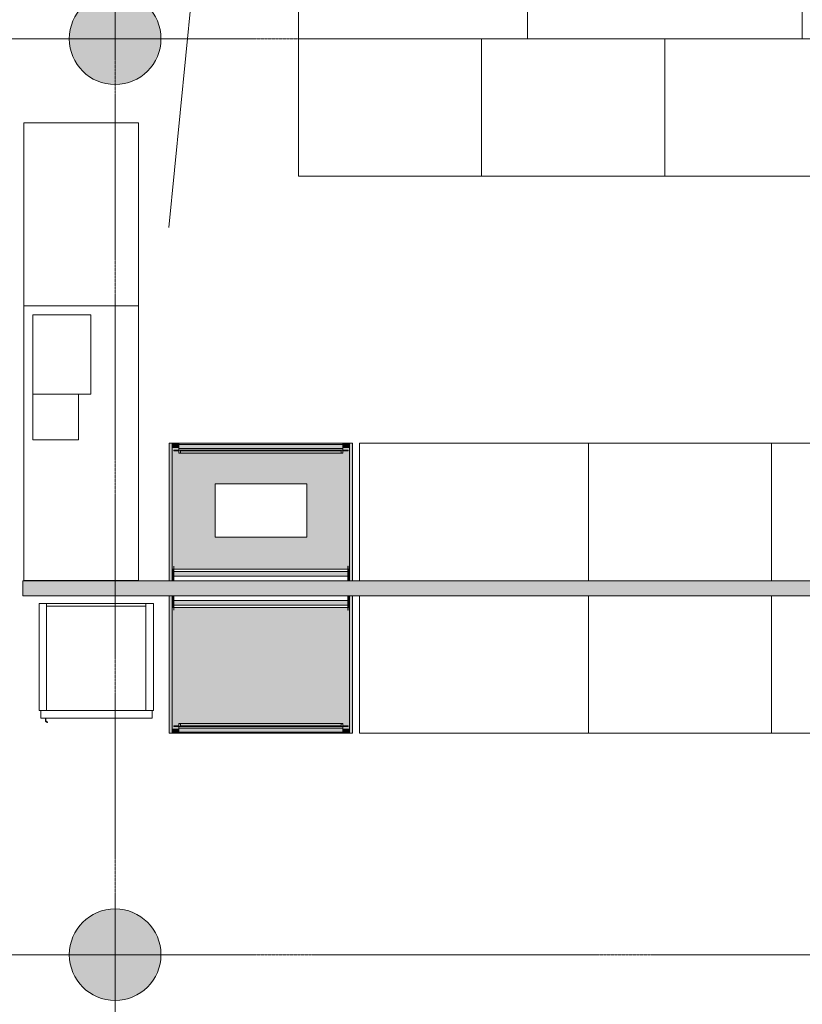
# Model space of a CAD drawing. Header units: millimetres. Extents: x -281 to 121694, y -16481 to 65128.
# Tile 40 of 256: x 9375 to 14500, y 15675 to 22125. Entities that reach past the tile are written whole.
import ezdxf

# ---------------------------------------------------------------- set-up
doc = ezdxf.new("R2010")
doc.units = ezdxf.units.MM
doc.linetypes.add('Grid Line', pattern=[12, 6, -2, 2, -2])
doc.linetypes.add('NLRS_Dash-0_6mm_Space-0_6mm_cpz', pattern=[1.2, 0.6, -0.6])
for name, color, linetype, lineweight in [('A--A2__Ruwbouw', 8, 'Continuous', 5), ('A--L$01A__Algemeen', 7, 'Continuous', 5), ('A--L$07A__Stramien', 1, 'Continuous', 5), ('A--L21__Buitenwanden', 3, 'Continuous', 5), ('A--L28__Hoofddraagconstructies', 3, 'Continuous', 5), ('A--L5__InstallatiesW', 7, 'Continuous', 5), ('A--L82__LosseGebruikersInvent', 1, 'Continuous', 5), ('A--L8__LosseInventaris', 1, 'Continuous', 5), ('A--TR9__AlgVoorz', 1, 'Continuous', 5), ('Specialty Equipment', 1, 'Continuous', 5)]:
    doc.layers.add(name, color=color, linetype=linetype, lineweight=lineweight)

# ---------------------------------------------------------------- blocks, each defined once
blk = doc.blocks.new('TBR-B-BWK-C-BES-ARC-R25_rvt-1-L_80_ 14')
at = {"layer": 'A--L28__Hoofddraagconstructies'}
for points in [[(10000, 21700), (10058.5, 21705.8), (10114.8, 21722.8), (10166.7, 21750.6), (10212.1, 21787.9), (10249.4, 21833.3), (10277.2, 21885.2), (10294.2, 21941.5), (10300, 22000), (10294.2, 22058.5), (10277.2, 22114.8), (10249.4, 22166.7), (10212.1, 22212.1), (10166.7, 22249.4), (10114.8, 22277.2), (10058.5, 22294.2), (10000, 22300), (9941.5, 22294.2), (9885.2, 22277.2), (9833.3, 22249.4), (9787.9, 22212.1), (9750.6, 22166.7), (9722.8, 22114.8), (9705.8, 22058.5), (9700, 22000), (9705.8, 21941.5), (9725.4, 21880.3), (9750.6, 21833.3), (9787.9, 21787.9), (9833.3, 21750.6), (9885.2, 21722.8), (9941.5, 21705.8)], [(10000, 15700), (10058.5, 15705.8), (10114.8, 15722.8), (10166.7, 15750.6), (10212.1, 15787.9), (10249.4, 15833.3), (10277.2, 15885.2), (10294.2, 15941.5), (10300, 16000), (10294.2, 16058.5), (10277.2, 16114.8), (10249.4, 16166.7), (10212.1, 16212.1), (10166.7, 16249.4), (10114.8, 16277.2), (10058.5, 16294.2), (10000, 16300), (9941.5, 16294.2), (9885.2, 16277.2), (9833.3, 16249.4), (9787.9, 16212.1), (9750.6, 16166.7), (9722.8, 16114.8), (9705.8, 16058.5), (9700, 16000), (9705.8, 15941.5), (9725.4, 15880.3), (9750.6, 15833.3), (9787.9, 15787.9), (9833.3, 15750.6), (9885.2, 15722.8), (9941.5, 15705.8)]]:
    blk.add_hatch(color=21, dxfattribs=at).paths.add_polyline_path(points)
at = {"layer": 'A--L28__Hoofddraagconstructies', "color": 11, "lineweight": 18}
for centre, start, end in [((10000, 22000), 0, 180), ((10000, 22000), 180, 360), ((10000, 16000), 0, 180), ((10000, 16000), 180, 360)]:
    blk.add_arc(centre, 300, start, end, dxfattribs=at)
blk = doc.blocks.new('NLRS_57_ME_UN_zuurkast_gen_kad - zuurkast dxbxh 900x1200x2700-49069850-L_80_ 14')
at = {"layer": 'A--L5__InstallatiesW'}
for points in [[(-581, -900), (-581, -2), (-583, 0), (-598, 0), (-600, -2), (-600, -900)], [(600, -900), (600, -2), (598, 0), (583, 0), (581, -2), (581, -900)]]:
    blk.add_hatch(color=254, dxfattribs=at).paths.add_polyline_path(points)
at = {"layer": 'A--L8__LosseInventaris'}
h = blk.add_hatch(color=254, dxfattribs=at)
h.paths.add_polyline_path([(-581, -75), (-570, -75), (-570, 0), (-583, 0), (-581, -2)])
h.paths.add_polyline_path([(-600, -2), (-598, 0), (-600, 0)])
h = blk.add_hatch(color=254, dxfattribs=at)
h.paths.add_polyline_path([(570, -75), (581, -75), (581, -2), (583, 0), (570, 0), (570, -2)])
h.paths.add_polyline_path([(600, -2), (600, 0), (598, 0)])
for points in [[(570, -60), (570, -30), (-570, -30), (-570, -60), (264.1, -60)], [(-109.3, -850.5), (526, -850.5), (526, -836.4), (-526, -836.4), (-526, -850.5), (-482.6, -850.5)], [(-539, -900), (-537, -898), (-537, -874.3), (-539, -872.3), (-579, -872.3), (-581, -874.3), (-581, -898), (-579, -900)], [(-537, -866), (537, -866), (537, -855), (-537, -855)], [(264.1, -868.5), (537, -867.9), (537, -866), (-537, -866.7), (-537, -868.5), (-109.3, -868.5)], [(264.1, -872), (537, -872), (537, -868.5), (-537, -868.5), (-537, -872), (-109.3, -872)], [(264.1, -892), (537, -892), (537, -872), (-537, -872.3), (-537, -892), (-109.3, -892)], [(-482.6, -900), (537, -898.9), (537, -892), (-537, -892.8), (-537, -900)], [(264.1, -855), (526, -855), (526, -850.5), (-526, -850.5), (-526, -855), (-109.3, -855)], [(579, -900), (581, -898), (581, -874.3), (579, -872.3), (539, -872.3), (537, -874.3), (537, -898), (539, -900)]]:
    blk.add_hatch(color=254, dxfattribs=at).paths.add_polyline_path(points)
h = blk.add_hatch(color=254, dxfattribs=at)
h.paths.add_polyline_path([(579, -900), (581, -900), (581, -898)])
h.paths.add_polyline_path([(-581, -900), (-579, -900), (-581, -898)])
h.paths.add_polyline_path([(537, -900), (537.9, -898.9), (537, -899.5), (537, -899.9)])
h.paths.add_polyline_path([(-537, -900), (-537.9, -898.9), (-539, -900)])
h.paths.add_polyline_path([(-537, -874.3), (-537, -855), (-571, -855), (-571, -850.5), (-537, -850.5), (-537, -836.4), (537, -836.4), (537, -850.5), (571, -850.5), (571, -855), (537, -855), (537, -874.3), (539, -872.3), (579, -872.3), (581, -874.3), (581, -75), (-581, -76), (-581, -874.3), (-579, -872.3), (-539, -872.3)])
h.paths.add_polyline_path([(571, -94), (570, -94), (571, -76.5)])
h.paths.add_polyline_path([(-570, -94), (-571, -94), (-570, -76.5)])
h = blk.add_hatch(color=254, dxfattribs=at)
h.paths.add_polyline_path([(537, -855), (571, -855), (571, -850.5), (537, -850.5), (537, -836.4), (526, -836.4), (526, -855)])
h.paths.add_polyline_path([(-526, -855), (-526, -836.4), (-537, -836.4), (-537, -850.5), (-571, -850.5), (-571, -855), (-537, -855)])
at = {"layer": 'A--L5__InstallatiesW', "color": 5}
for p, q in [((-583, 0), (-598, 0)), ((598, 0), (583, 0)), ((-600, -2), (-600, -900)), ((-581, -900), (-581, -2)), ((581, -2), (581, -900)), ((600, -900), (600, -2)), ((-571, -76.5), (-571, -94)), ((-571, -94), (-570, -94)), ((-570, -94), (-570, -76.5)), ((569.5, -75), (-569.5, -75)), ((-569.5, -76), (569.5, -76)), ((570, -76.5), (570, -94)), ((570, -94), (571, -94)), ((571, -94), (571, -76.5)), ((-600, -900), (-581, -900)), ((581, -900), (600, -900))]:
    blk.add_line(p, q, dxfattribs=at)
for centre, radius, start, end in [((-583, -2), 2, 0, 90), ((583, -2), 2, 90, 180), ((598, -2), 2, 360, 90), ((-598, -2), 2, 90, 180), ((-569.5, -76.5), 1.46, 90, 180), ((-569.5, -76.5), 0.5, 90, 180), ((569.5, -76.5), 1.46, 0, 90), ((569.5, -76.5), 0.5, 0, 90)]:
    blk.add_arc(centre, radius, start, end, dxfattribs=at)
at = {"layer": 'A--L8__LosseInventaris', "color": 5}
for p, q in [((-600, 0), (-600, -2)), ((-570, -75), (-570, 0)), ((570, -30), (-570, -30)), ((-570, -30), (-570, -60)), ((-570, -60), (570, -60)), ((570, 0), (570, -75)), ((570, -60), (570, -30)), ((600, -2), (600, 0)), ((-569.5, -75), (-581, -75)), ((581, -75), (569.5, -75)), ((-581, -900), (-579, -900)), ((-539, -900), (-537, -900)), ((-537, -866), (-537, -855)), ((-537, -868.5), (-537, -866)), ((-537, -866), (537, -866)), ((-537, -872), (-537, -868.5)), ((-537, -874.4), (-537, -872)), ((537, -892), (-537, -892)), ((-537, -898.9), (-537, -900)), ((-537, -900), (537, -900)), ((526, -855), (-526, -855)), ((537, -855), (537, -866)), ((537, -866), (537, -868.5)), ((537, -868.5), (537, -872)), ((537, -872), (537, -874.4)), ((537, -900), (537, -898.9)), ((537, -900), (539, -900)), ((579, -900), (581, -900))]:
    blk.add_line(p, q, dxfattribs=at)
at = {"layer": 'Specialty Equipment'}
for p, q in [((-526, -836.4), (-537, -836.4)), ((-537, -836.4), (-537, -850.5)), ((-526, -855), (-526, -836.4)), ((526, -836.4), (-526, -836.4)), ((-526, -836.4), (-526, -850.5)), ((537, -836.4), (526, -836.4)), ((526, -836.4), (526, -855)), ((526, -850.5), (526, -836.4)), ((537, -850.5), (537, -836.4)), ((-581, -874.3), (-581, -898)), ((-539, -872.3), (-579, -872.3)), ((-579, -900), (-539, -900)), ((-571, -850.5), (-571, -855)), ((-537, -850.5), (-571, -850.5)), ((-571, -855), (-526, -855)), ((-537, -898), (-537, -874.3)), ((-526, -850.5), (526, -850.5)), ((526, -855), (571, -855)), ((571, -850.5), (537, -850.5)), ((537, -874.3), (537, -898)), ((579, -872.3), (539, -872.3)), ((539, -900), (579, -900)), ((571, -855), (571, -850.5)), ((581, -898), (581, -874.3))]:
    blk.add_line(p, q, dxfattribs=at)
for centre, start, end in [((-579, -874.3), 90, 180), ((-579, -898), 180, 270), ((-539, -874.3), 360, 90), ((-539, -898), 270, 0), ((539, -874.3), 90, 180), ((539, -898), 180, 270), ((579, -874.3), 360, 90), ((579, -898), 270, 0)]:
    blk.add_arc(centre, 2, start, end, dxfattribs=at)
blk = doc.blocks.new('NLRS_82_SE_UN_koelkast_vriezer_incubator_gen_kad - vriezer -20 dxbxh 750x750x1600-51732105-L_80_ 14')
at = {"layer": 'A--L8__LosseInventaris'}
for p, q in [((-280.3, 79), (-330.3, 79)), ((-330.3, 79), (-330.3, -621)), ((-280.3, 79), (369.7, 79)), ((-280.3, 63), (-280.3, 79)), ((-280.3, -621), (-280.3, 79)), ((369.7, 79), (369.7, 63)), ((419.7, 79), (369.7, 79)), ((369.7, 79), (369.7, -621)), ((419.7, -621), (419.7, 79)), ((369.7, 63), (-280.3, 63)), ((-280.3, 63), (369.7, 63)), ((-280.3, -621), (-280.3, 63)), ((369.7, -621), (369.7, 63)), ((-330.3, -621), (-280.3, -621)), ((-318.8, -621), (-268.8, -621)), ((-318.8, -670), (-318.8, -621)), ((369.7, -621), (-280.3, -621)), ((-268.8, -622), (-268.8, -621)), ((411.2, -622), (-268.8, -622)), ((369.7, -621), (419.7, -621)), ((411.2, -670), (411.2, -622)), ((-317.8, -671), (410.2, -671)), ((-287.8, -671), (-287.8, -688.7)), ((-286, -692.5), (-276.3, -700.6)), ((-285.3, -687.5), (-285.3, -671)), ((-274.5, -698.9), (-283.5, -691.3))]:
    blk.add_line(p, q, dxfattribs=at)
for centre, radius, start, end in [((-305.3, -621), 15, 180, 204.89873), ((-282.8, -688.7), 5, 180, 230), ((-280.3, -687.5), 5, 180, 230), ((-275.3, -699.8), 1.26, 220, 50)]:
    blk.add_arc(centre, radius, start, end, dxfattribs=at)
for points, knots in [([(-317.8, -671), (-317.9, -671), (-318, -671), (-318.2, -670.9), (-318.3, -670.9), (-318.4, -670.8), (-318.5, -670.7), (-318.7, -670.5), (-318.8, -670.3), (-318.8, -670.1), (-318.8, -670)], [0, 0, 0, 0, 0.166667, 0.25, 0.333333, 0.416667, 0.5, 0.666667, 0.833333, 1, 1, 1, 1]), ([(411.2, -670), (411.2, -670.1), (411.2, -670.3), (411.1, -670.5), (410.9, -670.7), (410.8, -670.8), (410.7, -670.9), (410.6, -670.9), (410.4, -671), (410.3, -671), (410.2, -671)], [-1, -1, -1, -1, -0.833333, -0.666667, -0.5, -0.416667, -0.333333, -0.25, -0.166667, 0, 0, 0, 0])]:
    blk.add_open_spline(points, degree=3, knots=knots, dxfattribs=at)
blk = doc.blocks.new('NLRS_82_FU_UN_lab en spoel tafels_gen_kad - labtafel dxbxh 900x1500x950-49020530-L_80_ 14')
at = {"layer": 'A--L$01A__Algemeen'}
for p, q in [((-750, 262.7), (-750, -637.3)), ((750, -637.3), (750, 262.7)), ((-750, -637.3), (750, -637.3))]:
    blk.add_line(p, q, dxfattribs=at)
blk = doc.blocks.new('NLRS_82_FU_UN_lab en spoel tafels_gen_kad - labtafel dxbxh 900x1200x950-V236-L_80_ 14')
at = {"layer": 'A--L$01A__Algemeen'}
for p, q in [((-600, 262.7), (-600, -637.3)), ((600, -637.3), (600, 262.7)), ((-600, -637.3), (600, -637.3))]:
    blk.add_line(p, q, dxfattribs=at)
blk = doc.blocks.new('NLRS_57_ME_UN_zuurkast_gen_kad - zuurkast dxbxh 900x1200x2700-55115785-L_80_ 14')
at = {"layer": 'A--L5__InstallatiesW'}
for points in [[(-583, 0), (-581, 2), (-581, 900), (-600, 900), (-600, 2), (-598, 0)], [(598, 0), (600, 2), (600, 900), (581, 900), (581, 2), (583, 0)], [(-571, 76.5), (-570, 76.5), (-571, 76.5)]]:
    blk.add_hatch(color=254, dxfattribs=at).paths.add_polyline_path(points)
at = {"layer": 'A--L8__LosseInventaris'}
for points in [[(-579, 872.3), (-539, 872.3), (-537, 874.3), (-537, 898), (-539, 900), (-579, 900), (-581, 898), (-581, 874.3)], [(-109.3, 892), (537, 892.8), (537, 900), (-537, 898.9), (-537, 892), (-482.6, 892)], [(-537, 872), (537, 872.3), (537, 892), (-537, 892), (-537, 872.3)], [(-109.3, 868.5), (537, 868.5), (537, 872), (-537, 872), (-537, 868.5), (-482.6, 868.5)], [(-537, 866), (537, 866.7), (537, 868.5), (-537, 867.9), (-537, 866.1)], [(-526, 855), (537, 855), (537, 866), (-537, 866), (-537, 855)], [(-526, 850.5), (526, 850.5), (526, 855), (-526, 855)], [(-109.3, 836.4), (526, 836.4), (526, 850.5), (-526, 850.5), (-526, 836.4), (-482.6, 836.4)], [(579, 872.3), (581, 874.3), (581, 898), (579, 900), (539, 900), (537, 898), (537, 874.3), (539, 872.3)], [(264.1, 30), (570, 30), (570, 60), (-570, 60), (-570, 30), (-109.3, 30)]]:
    blk.add_hatch(color=254, dxfattribs=at).paths.add_polyline_path(points)
h = blk.add_hatch(color=254, dxfattribs=at)
h.paths.add_polyline_path([(-581, 75), (581, 76), (581, 874.3), (579, 872.3), (539, 872.3), (537, 874.3), (537, 855), (571, 855), (571, 850.5), (537, 850.5), (537, 836.4), (-537, 836.4), (-537, 850.5), (-571, 850.5), (-571, 855), (-537, 855), (-537, 874.3), (-539, 872.3), (-579, 872.3), (-581, 874.3), (-581, 76)])
h.paths.add_polyline_path([(571, 76.5), (570, 76.5), (571, 76.5)])
h.paths.add_polyline_path([(300, 284.5), (-300, 284.5), (-300, 634.5), (300, 634.5), (300, 589)])
h.paths.add_polyline_path([(581, 898), (581, 900), (579, 900)])
h.paths.add_polyline_path([(-581, 898), (-579, 900), (-581, 900)])
h.paths.add_polyline_path([(-537, 898), (-537, 900), (-537.9, 898.9), (-537.1, 898.1)])
h.paths.add_polyline_path([(537, 898), (539, 900), (537, 898.9), (537, 898.1)])
h = blk.add_hatch(color=254, dxfattribs=at)
h.paths.add_polyline_path([(-526, 836.4), (-526, 855), (-571, 855), (-571, 850.5), (-537, 850.5), (-537, 836.4)])
h.paths.add_polyline_path([(537, 836.4), (537, 850.5), (571, 850.5), (571, 855), (526, 855), (526, 836.4)])
h = blk.add_hatch(color=254, dxfattribs=at)
h.paths.add_polyline_path([(-598, 0), (-600, 2), (-600, 0)])
h.paths.add_polyline_path([(-570, 0), (-570, 75), (-581, 75), (-581, 2), (-583, 0), (-581, 0)])
h = blk.add_hatch(color=254, dxfattribs=at)
h.paths.add_polyline_path([(583, 0), (581, 2), (581, 75), (570, 75), (570, 0), (581, 0)])
h.paths.add_polyline_path([(600, 0), (600, 2), (598, 0)])
at = {"layer": 'A--L5__InstallatiesW', "color": 5}
for p, q in [((-600, 900), (-600, 2)), ((-581, 900), (-600, 900)), ((-581, 2), (-581, 900)), ((600, 900), (581, 900)), ((581, 900), (581, 2)), ((600, 2), (600, 900)), ((-570, 94), (-571, 94)), ((-571, 94), (-571, 76.5)), ((-570, 76.5), (-570, 94)), ((569.5, 76), (-569.5, 76)), ((-569.5, 75), (569.5, 75)), ((571, 94), (570, 94)), ((570, 94), (570, 76.5)), ((571, 76.5), (571, 94)), ((-598, 0), (-583, 0)), ((583, 0), (598, 0))]:
    blk.add_line(p, q, dxfattribs=at)
for centre, radius, start, end in [((-569.5, 76.5), 1.46, 180, 270), ((-569.5, 76.5), 0.5, 180, 270), ((569.5, 76.5), 1.46, 270, 360), ((569.5, 76.5), 0.5, 270, 0), ((-598, 2), 2, 180, 270), ((-583, 2), 2, 270, 360), ((583, 2), 2, 180, 270), ((598, 2), 2, 270, 0)]:
    blk.add_arc(centre, radius, start, end, dxfattribs=at)
at = {"layer": 'A--L8__LosseInventaris', "color": 5}
for p, q in [((-579, 900), (-581, 900)), ((-537, 900), (-539, 900)), ((537, 900), (-537, 900)), ((-537, 900), (-537, 898.9)), ((-537, 892), (537, 892)), ((-537, 872), (-537, 874.4)), ((-537, 868.5), (-537, 872)), ((-537, 866), (-537, 868.5)), ((-537, 855), (-537, 866)), ((537, 866), (-537, 866)), ((-526, 855), (526, 855)), ((537, 898.9), (537, 900)), ((539, 900), (537, 900)), ((537, 874.4), (537, 872)), ((537, 872), (537, 868.5)), ((537, 868.5), (537, 866)), ((537, 866), (537, 855)), ((581, 900), (579, 900)), ((-581, 75), (-569.5, 75)), ((-570, 0), (-570, 75)), ((569.5, 75), (581, 75)), ((570, 75), (570, 0)), ((-600, 2), (-600, 0)), ((570, 60), (-570, 60)), ((-570, 60), (-570, 30)), ((-570, 30), (570, 30)), ((570, 30), (570, 60)), ((600, 0), (600, 2))]:
    blk.add_line(p, q, dxfattribs=at)
at = {"layer": 'Specialty Equipment'}
for p, q in [((-581, 898), (-581, 874.3)), ((-539, 900), (-579, 900)), ((-579, 872.3), (-539, 872.3)), ((-571, 855), (-571, 850.5)), ((-526, 855), (-571, 855)), ((-571, 850.5), (-537, 850.5)), ((-537, 874.3), (-537, 898)), ((-537, 850.5), (-537, 836.4)), ((-526, 836.4), (-526, 855)), ((526, 850.5), (-526, 850.5)), ((-526, 850.5), (-526, 836.4)), ((571, 855), (526, 855)), ((526, 855), (526, 836.4)), ((526, 836.4), (526, 850.5)), ((537, 898), (537, 874.3)), ((537, 836.4), (537, 850.5)), ((537, 850.5), (571, 850.5)), ((579, 900), (539, 900)), ((539, 872.3), (579, 872.3)), ((571, 850.5), (571, 855)), ((581, 874.3), (581, 898)), ((-537, 836.4), (-526, 836.4)), ((-526, 836.4), (526, 836.4)), ((526, 836.4), (537, 836.4))]:
    blk.add_line(p, q, dxfattribs=at)
for centre, start, end in [((-579, 898), 90, 180), ((-579, 874.3), 180, 270), ((-539, 898), 0, 90), ((-539, 874.3), 270, 0), ((539, 898), 90, 180), ((539, 874.3), 180, 270), ((579, 898), 0, 90), ((579, 874.3), 270, 0)]:
    blk.add_arc(centre, 2, start, end, dxfattribs=at)
blk = doc.blocks.new('NLRS_82_FU_UN_lab en spoel tafels_gen_kad - labtafel dxbxh 900x1500x950-49023610-L_80_ 14')
at = {"layer": 'A--L$01A__Algemeen'}
for p, q in [((750, 637.3), (-750, 637.3)), ((-750, 637.3), (-750, -262.7)), ((750, -262.7), (750, 637.3))]:
    blk.add_line(p, q, dxfattribs=at)
blk = doc.blocks.new('NLRS_82_FU_UN_lab en spoel tafels_gen_kad - labtafel dxbxh 900x1200x950-49023949-L_80_ 14')
at = {"layer": 'A--L$01A__Algemeen'}
for p, q in [((600, 637.3), (-600, 637.3)), ((-600, 637.3), (-600, -262.7)), ((600, -262.7), (600, 637.3))]:
    blk.add_line(p, q, dxfattribs=at)
blk = doc.blocks.new('NLRS_82_FU_UN_lab en spoel tafels_gen_kad - labtafel zonder onderkast dxbxh 900x1800x950-49223878-L_80_ 14')
at = {"layer": 'A--L$01A__Algemeen'}
for p, q in [((900, 262.7), (-900, 262.7)), ((-900, 262.7), (-900, -637.3)), ((900, -637.3), (900, 262.7)), ((-900, -637.3), (900, -637.3))]:
    blk.add_line(p, q, dxfattribs=at)
blk = doc.blocks.new('NLRS_82_FU_UN_lab en spoel tafels_gen_kad - labtafel zonder onderkast dxbxh 900x1500x950-49224559-L_80_ 14')
at = {"layer": 'A--L$01A__Algemeen'}
for p, q in [((750, 262.7), (-750, 262.7)), ((-750, 262.7), (-750, -637.3)), ((750, -637.3), (750, 262.7)), ((-750, -637.3), (750, -637.3))]:
    blk.add_line(p, q, dxfattribs=at)
blk = doc.blocks.new('NLRS_82_FU_UN_lab en spoel tafels_gen_kad - labtafel dxbxh 750x1800x950-V242-L_80_ 14')
at = {"layer": 'A--L$01A__Algemeen'}
for p, q in [((900, 262.7), (-900, 262.7)), ((-900, 262.7), (-900, -487.3)), ((900, -487.3), (900, 262.7)), ((-900, -487.3), (900, -487.3))]:
    blk.add_line(p, q, dxfattribs=at)
blk = doc.blocks.new('NLRS_82_FU_UN_lab en spoel tafels_gen_kad - labtafel dxbxh 750x1200x950-V240-L_80_ 14')
at = {"layer": 'A--L$01A__Algemeen'}
for p, q in [((600, 262.7), (-600, 262.7)), ((-600, 262.7), (-600, -487.3)), ((600, -487.3), (600, 262.7)), ((-600, -487.3), (600, -487.3))]:
    blk.add_line(p, q, dxfattribs=at)
blk = doc.blocks.new('NLRS_82_SE_LB_laboratorium apparaat space reservation_gen_cpz - lab apparaat_tafelniveau-58869496-L_80_ 14')
at = {"layer": 'A--L8__LosseInventaris'}
for p, q in [((260, 190), (-260, 190)), ((-260, 190), (-260, -190)), ((260, -190), (260, 190)), ((-260, -190), (260, -190))]:
    blk.add_line(p, q, dxfattribs=at)
at = {"layer": 'A--L8__LosseInventaris', "linetype": 'NLRS_Dash-0_6mm_Space-0_6mm_cpz'}
for p, q in [((-260, 190), (260, 190)), ((-260, 190), (-260, -190)), ((260, 190), (260, -190)), ((-260, -190), (260, -190))]:
    blk.add_line(p, q, dxfattribs=at)
blk = doc.blocks.new('NLRS_82_SE_LB_laboratorium apparaat space reservation_gen_cpz - lab apparaat_tafelniveau-58869497-L_80_ 14')
at = {"layer": 'A--L8__LosseInventaris'}
for p, q in [((150, 150), (-150, 150)), ((150, -150), (150, 150)), ((-150, -150), (150, -150))]:
    blk.add_line(p, q, dxfattribs=at)
at = {"layer": 'A--L8__LosseInventaris', "linetype": 'NLRS_Dash-0_6mm_Space-0_6mm_cpz'}
for p, q in [((-150, 150), (150, 150)), ((-150, 150), (-150, -150)), ((150, 150), (150, -150)), ((-150, -150), (150, -150))]:
    blk.add_line(p, q, dxfattribs=at)
blk = doc.blocks.new('NLRS_82_SE_LB_laboratorium apparaat space reservation_gen_cpz - lab apparaat_tafelniveau-58869501-L_80_ 14')
at = {"layer": 'A--L8__LosseInventaris'}
for p, q in [((300, 175), (-300, 175)), ((-300, 175), (-300, -175)), ((300, -175), (300, 175)), ((-300, -175), (300, -175))]:
    blk.add_line(p, q, dxfattribs=at)
at = {"layer": 'A--L8__LosseInventaris', "linetype": 'NLRS_Dash-0_6mm_Space-0_6mm_cpz'}
for p, q in [((-300, 175), (300, 175)), ((-300, 175), (-300, -175)), ((300, 175), (300, -175)), ((-300, -175), (300, -175))]:
    blk.add_line(p, q, dxfattribs=at)
blk = doc.blocks.new('NLRS_82_FU_UN_lab en spoel tafels_gen_kad - labtafel zonder onderkast dxbxh 900x1200x950-V404-L_80_ 14')
at = {"layer": 'A--L$01A__Algemeen'}
for p, q in [((600, 262.7), (-600, 262.7)), ((-600, 262.7), (-600, -637.3)), ((-600, -637.3), (600, -637.3))]:
    blk.add_line(p, q, dxfattribs=at)
blk = doc.blocks.new('NLRS_82_FU_UN_lab en spoel tafels_gen_kad - labtafel zonder onderkast dxbxh 900x1200x950-V231-L_80_ 14')
at = {"layer": 'A--L$01A__Algemeen'}
for p, q in [((600, 262.7), (-600, 262.7)), ((-600, 262.7), (-600, -637.3)), ((600, -637.3), (600, 262.7)), ((-600, -637.3), (600, -637.3))]:
    blk.add_line(p, q, dxfattribs=at)

msp = doc.modelspace()

# ---------------------------------------------------------------- hatches: boundary and pattern name
at = {"layer": 'A--A2__Ruwbouw'}
h = msp.add_hatch(color=256, dxfattribs=at)
h.paths.add_polyline_path([(9395, 18350), (15695, 18350), (15695, 18450), (9395, 18450), (9395, 18402.6)])
h.paths.add_polyline_path([(17192.2, 18350), (17860, 18350), (17860, 18450), (16745, 18450), (16745, 18350), (16818.9, 18350)])

# ---------------------------------------------------------------- linework, layer by layer
at = {"layer": 'A--L$07A__Stramien', "linetype": 'Grid Line'}
for p, q in [((10000, 64428.4), (10000, 5044.8)), ((100373, 22000), (-281.1, 22000)), ((100373, 16000), (-281.1, 16000))]:
    msp.add_line(p, q, dxfattribs=at)
at = {"layer": 'A--L21__Buitenwanden'}
for p, q in [((15695, 18450), (9395, 18450)), ((9395, 18450), (9395, 18350)), ((9395, 18350), (15695, 18350))]:
    msp.add_line(p, q, dxfattribs=at)
at = {"layer": 'A--TR9__AlgVoorz'}
msp.add_line((10352.1, 20764.5), (10956.9, 26938.2), dxfattribs=at)

# ---------------------------------------------------------------- block references
at = {"lineweight": 5}
msp.add_blockref('TBR-B-BWK-C-BES-ARC-R25_rvt-1-L_80_ 14', (0, 0), dxfattribs=at)
at = {"layer": 'A--L82__LosseGebruikersInvent'}
for name, p, rotation in [('NLRS_82_FU_UN_lab en spoel tafels_gen_kad - labtafel zonder onderkast dxbxh 900x1500x950-49224559-L_80_ 14', (11950, 22262.7), 180), ('NLRS_82_FU_UN_lab en spoel tafels_gen_kad - labtafel zonder onderkast dxbxh 900x1800x950-49223878-L_80_ 14', (13600, 22262.7), 180), ('NLRS_82_FU_UN_lab en spoel tafels_gen_kad - labtafel dxbxh 750x1200x950-V240-L_80_ 14', (9664.6, 20850.2), 89.9999999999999), ('NLRS_82_FU_UN_lab en spoel tafels_gen_kad - labtafel dxbxh 750x1800x950-V242-L_80_ 14', (9664.6, 19350.2), 89.9999999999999)]:
    msp.add_blockref(name, p, dxfattribs=dict(at, rotation=rotation))
for name, p in [('NLRS_82_FU_UN_lab en spoel tafels_gen_kad - labtafel zonder onderkast dxbxh 900x1200x950-V231-L_80_ 14', (11800, 21737.2)), ('NLRS_82_FU_UN_lab en spoel tafels_gen_kad - labtafel zonder onderkast dxbxh 900x1200x950-V231-L_80_ 14', (13000, 21737.2)), ('NLRS_82_FU_UN_lab en spoel tafels_gen_kad - labtafel zonder onderkast dxbxh 900x1200x950-V404-L_80_ 14', (14200, 21737.2)), ('NLRS_82_FU_UN_lab en spoel tafels_gen_kad - labtafel dxbxh 900x1500x950-49023610-L_80_ 14', (12349.3, 18712.7)), ('NLRS_82_FU_UN_lab en spoel tafels_gen_kad - labtafel dxbxh 900x1200x950-49023949-L_80_ 14', (13699.3, 18712.7)), ('NLRS_82_FU_UN_lab en spoel tafels_gen_kad - labtafel dxbxh 900x1200x950-49023949-L_80_ 14', (14899.3, 18712.7)), ('NLRS_82_FU_UN_lab en spoel tafels_gen_kad - labtafel dxbxh 900x1500x950-49020530-L_80_ 14', (12349.3, 18087.3)), ('NLRS_82_FU_UN_lab en spoel tafels_gen_kad - labtafel dxbxh 900x1200x950-V236-L_80_ 14', (13699.3, 18087.3)), ('NLRS_82_FU_UN_lab en spoel tafels_gen_kad - labtafel dxbxh 900x1200x950-V236-L_80_ 14', (14899.3, 18087.3))]:
    msp.add_blockref(name, p, dxfattribs=at)
at = {"layer": 'A--L8__LosseInventaris', "linetype": 'NLRS_Dash-0_6mm_Space-0_6mm_cpz'}
for name, p, rotation in [('NLRS_82_SE_LB_laboratorium apparaat space reservation_gen_cpz - lab apparaat_tafelniveau-58869496-L_80_ 14', (9650, 19931.8), 269.9999999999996), ('NLRS_82_SE_LB_laboratorium apparaat space reservation_gen_cpz - lab apparaat_tafelniveau-58869497-L_80_ 14', (9610, 19521.8), 269.9999999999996), ('NLRS_82_SE_LB_laboratorium apparaat space reservation_gen_cpz - lab apparaat_tafelniveau-58869501-L_80_ 14', (10954.7, 18909.5), 180)]:
    msp.add_blockref(name, p, dxfattribs=dict(at, rotation=rotation))
at = {"layer": 'A--L8__LosseInventaris', "color": 5}
for name, p in [('NLRS_57_ME_UN_zuurkast_gen_kad - zuurkast dxbxh 900x1200x2700-55115785-L_80_ 14', (10954.7, 18450)), ('NLRS_57_ME_UN_zuurkast_gen_kad - zuurkast dxbxh 900x1200x2700-49069850-L_80_ 14', (10954.7, 18350))]:
    msp.add_blockref(name, p, dxfattribs=at)
at = {"layer": 'A--L8__LosseInventaris'}
msp.add_blockref('NLRS_82_SE_UN_koelkast_vriezer_incubator_gen_kad - vriezer -20 dxbxh 750x750x1600-51732105-L_80_ 14', (9831.8, 18221), dxfattribs=at)

doc.saveas('drawing.dxf')
